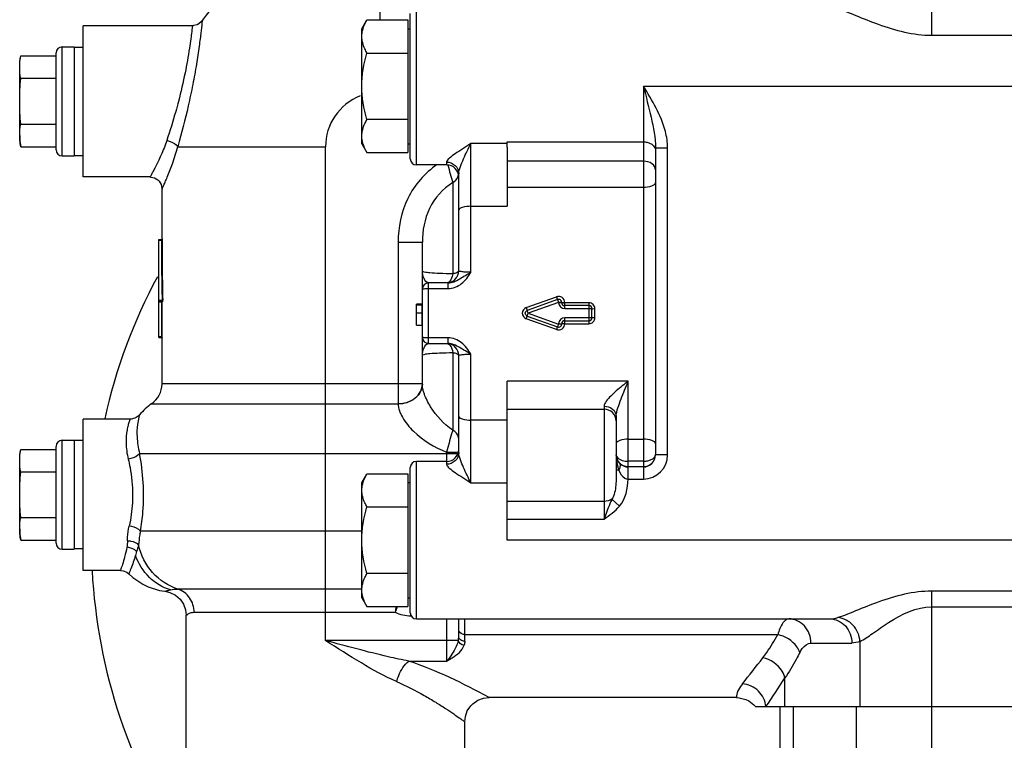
# Model space of a CAD drawing. Header units: millimetres. Extents: x 0 to 1189, y 0 to 841.
# Tile 204 of 217: x 1002.42 to 1008.92, y 564.88 to 569.64. Entities that reach past the tile are written whole.
import ezdxf

# ---------------------------------------------------------------- set-up
doc = ezdxf.new("R2010")
doc.units = ezdxf.units.MM
doc.header["$LTSCALE"] = 65.395
for name, color, linetype in [('32007_153200_10_ABL632', 7, 'CONTINUOUS'), ('8M32E_GENSET_VERROHRUNG_ABL518', 7, 'CONTINUOUS'), ('EN1092-1-01A-DN65_PN16-77_5_PBL2197', 7, 'CONTINUOUS'), ('links_3_VBL515', 7, 'CONTINUOUS'), ('N4011-C1-142X77_PBL633', 7, 'CONTINUOUS'), ('PUMPENAGGRR45_125_160_FL-Z-DB50_PBL596', 7, 'CONTINUOUS')]:
    doc.layers.add(name, color=color, linetype=linetype)

# ---------------------------------------------------------------- blocks, each defined once
blk = doc.blocks.new('PUMPENAGGRR45_125_160_FL-Z-DB50_PBL596', base_point=(1018.1997, 567.3134))
at = {"layer": 'PUMPENAGGRR45_125_160_FL-Z-DB50_PBL596', "color": 9, "linetype": 'Continuous'}
for p, q in [((1004.7997, 569.6422), (1004.7997, 570.2434)), ((1008.4437, 569.5403), (1008.4437, 569.9434)), ((1005.0397, 568.6834), (1005.0397, 569.7234)), ((1008.4437, 569.5403), (1010.4757, 569.5403)), ((1002.6997, 568.7434), (1002.6997, 569.4634)), ((1006.5397, 569.2034), (1012.3598, 569.2034)), ((1006.5397, 569.2034), (1006.5397, 566.6074)), ((1005.6397, 568.8242), (1005.3997, 568.8242)), ((1005.3997, 567.974), (1005.3997, 568.8242)), ((1005.6397, 568.8357), (1006.5397, 568.8357)), ((1003.4635, 568.8034), (1004.4397, 568.8034)), ((1004.4397, 565.5403), (1004.4397, 568.8034)), ((1006.6197, 568.7955), (1006.6997, 568.7955)), ((1006.6997, 566.7674), (1006.6997, 568.7955)), ((1005.2397, 568.7018), (1005.2397, 568.6834)), ((1006.5397, 568.7077), (1005.6397, 568.7077)), ((1005.2797, 568.5664), (1005.2797, 567.9634)), ((1005.6397, 568.5366), (1006.5397, 568.5366)), ((1005.3997, 568.4097), (1005.6397, 568.4097)), ((1003.3397, 568.187), (1003.3557, 568.187)), ((1004.9197, 568.1722), (1005.0797, 568.1722)), ((1004.9197, 568.1722), (1004.9197, 567.1044)), ((1005.1197, 567.5034), (1005.1197, 567.9034)), ((1005.1197, 567.8662), (1005.2482, 567.8662)), ((1005.2482, 567.9034), (1005.2482, 567.8662)), ((1003.3605, 567.7883), (1003.3397, 567.7883)), ((1003.3605, 567.7883), (1003.3606, 567.7874)), ((1005.7657, 567.7407), (1005.9662, 567.8117)), ((1005.9729, 567.7938), (1005.9797, 567.775)), ((1003.3397, 567.7794), (1003.3638, 567.7794)), ((1003.3566, 567.7834), (1003.3566, 567.5474)), ((1003.3606, 567.5474), (1003.3606, 567.7794)), ((1003.3638, 567.7794), (1003.364, 567.7798)), ((1005.0397, 567.7594), (1005.0797, 567.7594)), ((1005.0757, 567.7634), (1005.0757, 567.6234)), ((1005.7791, 567.7034), (1005.7724, 567.7222)), ((1005.9797, 567.775), (1005.7791, 567.7034)), ((1005.9797, 567.775), (1005.9997, 567.775)), ((1005.9797, 567.775), (1005.9797, 567.7734)), ((1005.9997, 567.7734), (1005.9797, 567.7734)), ((1006.0002, 567.7749), (1006.0069, 567.7745)), ((1006.0069, 567.7745), (1006.0197, 567.7744)), ((1006.0197, 567.7334), (1006.0197, 567.7744)), ((1006.1797, 567.7728), (1006.0197, 567.7728)), ((1006.0197, 567.7334), (1006.1997, 567.7334)), ((1006.1797, 567.7728), (1006.1797, 567.634)), ((1006.2197, 567.6736), (1006.2197, 567.7331)), ((1005.0797, 567.7034), (1005.0397, 567.7034)), ((1005.9662, 567.595), (1005.7657, 567.666)), ((1005.7724, 567.6845), (1005.7791, 567.7034)), ((1005.7791, 567.7034), (1005.9797, 567.6318)), ((1006.1997, 567.6734), (1006.0197, 567.6734)), ((1006.0197, 567.6324), (1006.0197, 567.6734)), ((1005.9797, 567.6318), (1005.9729, 567.6129)), ((1005.9797, 567.6334), (1005.9997, 567.6334)), ((1005.9797, 567.6334), (1005.9797, 567.6318)), ((1005.9997, 567.6318), (1005.9797, 567.6318)), ((1006.0074, 567.6322), (1006, 567.6319)), ((1006.0197, 567.634), (1006.1797, 567.634)), ((1003.3606, 567.5474), (1003.3397, 567.5474)), ((1003.3566, 567.5474), (1003.3563, 567.5434)), ((1003.3597, 567.5394), (1003.3603, 567.5394)), ((1003.3603, 567.5394), (1003.3604, 567.5404)), ((1003.3604, 567.5404), (1003.3606, 567.5474)), ((1005.2482, 567.5405), (1005.1197, 567.5405)), ((1005.2482, 567.5405), (1005.2482, 567.5034)), ((1005.2797, 567.4434), (1005.2797, 566.9311)), ((1005.3997, 566.5826), (1005.3997, 567.4328)), ((1005.0797, 567.2363), (1003.3597, 567.2363)), ((1006.4397, 567.2536), (1005.6397, 567.2536)), ((1006.4397, 566.6885), (1006.4397, 567.2536)), ((1003.2911, 567.105), (1004.9197, 567.105)), ((1005.6397, 567.0688), (1006.2797, 567.0688)), ((1006.2797, 567.0887), (1006.2797, 566.3425)), ((1005.6397, 566.9971), (1005.3997, 566.9971)), ((1002.6997, 566.1434), (1002.6997, 566.8634)), ((1006.4397, 566.8701), (1006.5397, 566.8701)), ((1003.2109, 566.7768), (1005.3148, 566.7768)), ((1005.2397, 566.7851), (1005.2397, 566.7049)), ((1006.6997, 566.7674), (1006.6197, 566.7674)), ((1005.0397, 565.6834), (1005.0397, 566.7234)), ((1006.4387, 566.6074), (1006.4392, 566.6874)), ((1006.5397, 566.725), (1006.4397, 566.725)), ((1006.4397, 566.6898), (1006.5397, 566.6898)), ((1006.4397, 566.6074), (1006.4397, 566.6874)), ((1006.3779, 566.6657), (1006.3597, 566.6657)), ((1005.3997, 566.5826), (1005.6397, 566.5826)), ((1006.4397, 566.6074), (1006.5397, 566.6074)), ((1006.2797, 566.4597), (1005.6397, 566.4597)), ((1006.3311, 566.4734), (1006.3826, 566.4286)), ((1005.6397, 566.3425), (1006.2797, 566.3425)), ((1004.6797, 566.2634), (1003.2171, 566.2634)), ((1012.3598, 566.2034), (1005.6397, 566.2034)), ((1003.1918, 566.128), (1003.1843, 566.1029)), ((1004.6797, 565.8801), (1003.4642, 565.8801)), ((1010.4757, 565.8665), (1008.4437, 565.8665)), ((1008.4437, 564.1034), (1008.4437, 565.8665)), ((1003.5719, 565.7267), (1004.9004, 565.7267)), ((1005.0033, 565.7034), (1005.0033, 565.7076)), ((1005.0033, 565.7034), (1005.0057, 565.7034)), ((1008.4437, 565.7628), (1010.4757, 565.7628)), ((1005.2397, 565.6834), (1005.2397, 565.4044)), ((1005.3597, 565.5353), (1005.3597, 565.6834)), ((1005.3597, 565.5794), (1007.4272, 565.5794)), ((1005.3168, 565.5403), (1004.4397, 565.5403)), ((1007.6462, 565.5234), (1007.9161, 565.5234)), ((1007.9702, 565.5339), (1007.9702, 565.1034)), ((1004.9906, 565.4044), (1005.2397, 565.4044)), ((1007.4746, 565.1034), (1007.4746, 565.2929)), ((1007.5307, 564.1034), (1007.5307, 565.1034)), ((1007.9452, 565.1034), (1007.9452, 564.1034))]:
    blk.add_line(p, q, dxfattribs=at)
at = {"layer": 'PUMPENAGGRR45_125_160_FL-Z-DB50_PBL596', "color": 7, "linetype": 'Continuous'}
for p, q in [((1004.9997, 568.7234), (1004.9997, 569.6834)), ((1004.6797, 569.5834), (1004.7136, 569.6422)), ((1004.7136, 569.6422), (1004.9837, 569.6422)), ((1004.9837, 569.6422), (1004.9837, 568.7646)), ((1003.5603, 569.6034), (1002.8397, 569.6034)), ((1002.8397, 568.6034), (1002.8397, 569.6034)), ((1004.6797, 568.8234), (1004.6797, 569.5834)), ((1004.9837, 569.5834), (1004.9997, 569.5834)), ((1002.6597, 568.7834), (1002.6597, 569.4234)), ((1002.6997, 569.4634), (1002.7797, 569.4634)), ((1002.7797, 569.4634), (1002.7797, 568.7434)), ((1002.7797, 569.4614), (1002.8397, 569.4614)), ((1004.7136, 569.4228), (1004.9837, 569.4228)), ((1002.4197, 569.3634), (1002.4268, 569.4036)), ((1002.4197, 568.8434), (1002.4197, 569.3634)), ((1002.4268, 569.4036), (1002.6597, 569.4036)), ((1002.6597, 569.2535), (1002.4268, 569.2535)), ((1004.9837, 568.984), (1004.7136, 568.984)), ((1002.4268, 568.9533), (1002.6597, 568.9533)), ((1002.4197, 568.8434), (1002.4268, 568.8032)), ((1005.6397, 568.824), (1005.6397, 568.8357)), ((1002.4268, 568.8032), (1002.6597, 568.8032)), ((1004.6797, 568.8234), (1004.7136, 568.7646)), ((1004.7136, 568.7646), (1004.9837, 568.7646)), ((1004.9837, 568.8234), (1004.9997, 568.8234)), ((1005.6397, 568.8014), (1005.6397, 568.824)), ((1005.6397, 568.8014), (1005.6397, 568.4097)), ((1006.6197, 568.7955), (1006.6197, 566.7674)), ((1002.6997, 568.7434), (1002.7797, 568.7434)), ((1002.7797, 568.7454), (1002.8397, 568.7454)), ((1005.2397, 568.6834), (1005.0397, 568.6834)), ((1003.2797, 568.6034), (1002.8397, 568.6034)), ((1005.3197, 567.9834), (1005.3197, 568.6247)), ((1003.3597, 568.1941), (1003.3597, 568.5234)), ((1003.3397, 568.1901), (1003.3557, 568.1901)), ((1003.3397, 567.5434), (1003.3397, 568.1901)), ((1003.3568, 568.1902), (1003.3557, 568.19)), ((1003.3557, 568.1901), (1003.3557, 568.1893)), ((1003.3557, 568.1893), (1003.3557, 568.187)), ((1003.3597, 568.1946), (1003.3597, 568.1895)), ((1003.3597, 568.1943), (1003.3597, 568.1945)), ((1003.3597, 568.1935), (1003.3597, 568.1943)), ((1003.3597, 568.1913), (1003.3597, 568.1935)), ((1003.3597, 568.188), (1003.3597, 568.1913)), ((1005.0797, 567.2354), (1005.0797, 568.1722)), ((1005.2482, 567.9034), (1005.1197, 567.9034)), ((1005.9729, 567.7938), (1005.7724, 567.7222)), ((1003.3397, 567.7834), (1003.3598, 567.7834)), ((1003.3598, 567.7817), (1003.3589, 567.7826)), ((1003.3606, 567.7794), (1003.3598, 567.7817)), ((1005.0757, 567.7634), (1005.0397, 567.7634)), ((1005.0397, 567.6234), (1005.0397, 567.7634)), ((1005.9997, 567.7734), (1005.9997, 567.775)), ((1006.1797, 567.7534), (1006.0197, 567.7534)), ((1006.1997, 567.7034), (1006.1997, 567.7334)), ((1005.7724, 567.6845), (1005.9729, 567.6129)), ((1006.1997, 567.6734), (1006.1997, 567.7034)), ((1005.0397, 567.6234), (1005.0757, 567.6234)), ((1005.9997, 567.6318), (1005.9997, 567.6334)), ((1006.0197, 567.6534), (1006.1797, 567.6534)), ((1003.3397, 567.5434), (1003.3563, 567.5434)), ((1003.3586, 567.5426), (1003.3591, 567.5422)), ((1003.3591, 567.5422), (1003.3595, 567.5417)), ((1003.3597, 567.2363), (1003.3597, 567.5394)), ((1005.1197, 567.5034), (1005.2482, 567.5034)), ((1005.3197, 566.7821), (1005.3197, 567.4234)), ((1005.6397, 566.2034), (1005.6397, 567.2536)), ((1003.1503, 567.0034), (1002.8397, 567.0034)), ((1002.8397, 566.0034), (1002.8397, 567.0034)), ((1006.3597, 567.022), (1006.3597, 566.6657)), ((1002.6597, 566.1834), (1002.6597, 566.8234)), ((1002.6997, 566.8634), (1002.7797, 566.8634)), ((1002.7797, 566.8634), (1002.7797, 566.1434)), ((1002.8397, 566.8614), (1002.7797, 566.8614)), ((1002.4197, 566.7634), (1002.4268, 566.8036)), ((1002.4197, 566.2434), (1002.4197, 566.7634)), ((1002.4268, 566.8036), (1002.6597, 566.8036)), ((1004.9997, 565.7234), (1004.9997, 566.6834)), ((1005.2397, 566.7234), (1005.0397, 566.7234)), ((1006.5397, 566.6874), (1006.4397, 566.6874)), ((1002.6597, 566.6535), (1002.4268, 566.6535)), ((1004.6797, 566.5834), (1004.7136, 566.6422)), ((1004.7136, 566.6422), (1004.9837, 566.6422)), ((1004.9837, 566.6422), (1004.9837, 565.7646)), ((1004.6797, 565.8234), (1004.6797, 566.5834)), ((1004.9837, 566.5834), (1004.9997, 566.5834)), ((1004.7136, 566.4228), (1004.9837, 566.4228)), ((1002.4268, 566.3533), (1002.6597, 566.3533)), ((1002.4197, 566.2434), (1002.4268, 566.2032)), ((1002.4268, 566.2032), (1002.6597, 566.2032)), ((1002.6997, 566.1434), (1002.7797, 566.1434)), ((1002.8397, 566.1454), (1002.7797, 566.1454)), ((1003.0848, 566.0034), (1002.8397, 566.0034)), ((1004.9837, 565.984), (1004.7136, 565.984)), ((1004.6797, 565.8234), (1004.7136, 565.7646)), ((1004.9837, 565.8234), (1004.9997, 565.8234)), ((1003.5197, 562.5765), (1003.5197, 565.707)), ((1004.7136, 565.7646), (1004.9837, 565.7646)), ((1005.0397, 565.6834), (1007.7704, 565.6834)), ((1005.3197, 565.566), (1005.3197, 565.6834)), ((1007.1547, 565.1634), (1005.5197, 565.1634)), ((1007.2797, 565.1034), (1011.6397, 565.1034)), ((1007.4397, 565.1034), (1007.4397, 564.1034)), ((1005.3597, 564.0234), (1005.3597, 565.0034))]:
    blk.add_line(p, q, dxfattribs=at)
for points in [[(1003.6255, 569.6371), (1003.6216, 569.6319), (1003.6027, 569.6155), (1003.5916, 569.6097), (1003.5673, 569.6037), (1003.5603, 569.6034)], [(1003.2797, 568.6034), (1003.2869, 568.603), (1003.3108, 568.5971), (1003.3319, 568.584), (1003.3406, 568.5752), (1003.3536, 568.554), (1003.3594, 568.5301), (1003.3597, 568.5234)], [(1003.3597, 568.194), (1003.3589, 568.1916), (1003.3568, 568.1902)], [(1003.2119, 567.0323), (1003.2081, 567.0281), (1003.1897, 567.0137), (1003.1791, 567.0087), (1003.1562, 567.0036), (1003.1503, 567.0034)], [(1006.3779, 566.7165), (1006.3676, 566.7327), (1006.3635, 566.7431), (1006.3597, 566.7673)], [(1003.0848, 566.0034), (1003.1038, 566.0011), (1003.1267, 565.9916), (1003.1413, 565.98)], [(1003.1413, 565.98), (1003.1671, 565.9565), (1003.2324, 565.912), (1003.2681, 565.8948), (1003.3437, 565.8714), (1003.3779, 565.866)], [(1003.3779, 565.866), (1003.4123, 565.8581), (1003.4486, 565.84), (1003.4792, 565.8134), (1003.502, 565.7801), (1003.5158, 565.7421), (1003.5197, 565.707)], [(1005.3597, 565.0034), (1005.3633, 565.0374), (1005.3765, 565.0749), (1005.3986, 565.108), (1005.4125, 565.1222), (1005.4453, 565.145), (1005.4826, 565.159), (1005.5197, 565.1634)], [(1007.1548, 565.1634), (1007.172, 565.1624), (1007.2162, 565.1511), (1007.2361, 565.1412), (1007.2699, 565.1145), (1007.2797, 565.1034)]]:
    blk.add_lwpolyline(points, dxfattribs=at)
at = {"layer": 'PUMPENAGGRR45_125_160_FL-Z-DB50_PBL596', "color": 9, "linetype": 'Continuous'}
blk.add_lwpolyline([(1003.3606, 567.7874), (1003.3604, 567.785), (1003.3603, 567.7841), (1003.3598, 567.7834)], dxfattribs=at)
at = {"layer": 'PUMPENAGGRR45_125_160_FL-Z-DB50_PBL596', "color": 7, "linetype": 'Continuous'}
for centre, radius, start, end in [((1004.7997, 568.8034), 1.44, 90, 144.62347), ((1002.6997, 569.4234), 0.04, 90, 180), ((1002.8031, 568.8786), 0.3834, 180.05316, 185.24201), ((1002.6997, 568.7834), 0.04, 180, 270), ((1005.0397, 568.7234), 0.04, 180, 270), ((1005.2397, 568.6034), 0.08, 0, 90), ((1005.2397, 567.9834), 0.08, 275.97311, 360), ((1005.1197, 567.8634), 0.04, 90, 180), ((1005.9797, 567.775), 0.02, 0, 109.65382), ((1005.0757, 567.7594), 0.004, 0, 90), ((1006.0197, 567.7734), 0.02, 180, 270), ((1006.1797, 567.7334), 0.02, 0, 90), ((1006.1797, 567.6734), 0.02, 270, 360), ((1005.0757, 567.6274), 0.004, 270, 360), ((1005.9797, 567.6318), 0.02, 250.34618, 360), ((1006.0197, 567.6334), 0.02, 90, 180), ((1003.3557, 567.5394), 0.004, 0, 83.09886), ((1005.1197, 567.5434), 0.04, 180, 270), ((1005.2397, 567.4234), 0.08, 0, 83.94814), ((1003.1997, 567.2363), 0.16, 304.8499, 360), ((1003.5197, 566.7768), 0.4, 124.8499, 140.30038), ((1002.6997, 566.8234), 0.04, 90, 180), ((1005.2397, 566.8034), 0.08, 270, 360), ((1006.4397, 566.7674), 0.08, 180, 270), ((1006.5397, 566.7674), 0.08, 270, 360), ((1005.0397, 566.6834), 0.04, 90, 180), ((1002.8031, 566.2786), 0.3834, 180.05316, 185.24201), ((1002.6997, 566.1834), 0.04, 180, 270), ((1005.0397, 565.7234), 0.04, 180, 270)]:
    blk.add_arc(centre, radius, start, end, dxfattribs=at)
at = {"layer": 'PUMPENAGGRR45_125_160_FL-Z-DB50_PBL596', "color": 9, "linetype": 'Continuous'}
for centre, radius, start, end in [((1004.7997, 568.8034), 0.36, 111.27204, 180), ((1006.5747, 568.7777), 0.0452, 22.13963, 24.68603), ((1007.1252, 569.1241), 1.928, 193.26145, 196.8163), ((1005.2454, 568.633), 0.0743, 337.98601, 347.73699), ((1005.2456, 568.6329), 0.074, 347.77526, 350.96727), ((1022.3902, 568.2192), 19.0345, 180.09669, 181.29702), ((1022.4647, 568.2201), 19.105, 180.09633, 181.29223), ((1006.0197, 567.7734), 0.04, 180, 270), ((1006.0197, 567.6334), 0.04, 90, 180), ((1006.019, 567.1184), 0.5139, 89.92292, 91.28966), ((1004.9722, 567.2363), 0.1075, 359.50829, 359.99996), ((1007.7578, 565.5159), 2.1811, 127.18232, 128.5218), ((1005.2601, 566.8716), 0.0595, 2.56716, 9.94066), ((1005.2612, 566.8716), 0.0585, 0.00282, 2.55621), ((1006.437, 566.7686), 0.0774, 180.00017, 180.94587), ((1006.3834, 566.7686), 0.0237, 180.00135, 182.92919), ((1006.6709, 566.7671), 0.3113, 179.9465, 188.02353), ((1006.4374, 566.7686), 0.0777, 180.94869, 187.08368), ((1006.4376, 566.7687), 0.078, 187.10408, 199.11923), ((1006.4384, 566.769), 0.0788, 199.19525, 216.39504), ((1006.5397, 566.7674), 0.16, 270, 360), ((1006.4385, 566.7692), 0.079, 216.43184, 220.84775), ((1006.4397, 566.7674), 0.16, 269.65459, 270), ((1013.376, 564.7654), 8.53, 173.27281, 173.52935), ((1006.317, 565.2387), 1.4983, 159.45274, 160.99215), ((1001.2778, 570.027), 7.6013, 321.10585, 322.75549), ((1000.7326, 569.6287), 8.0159, 325.62902, 327.25467)]:
    blk.add_arc(centre, radius, start, end, dxfattribs=at)
for points, knots in [([(1007.8245, 569.7153), (1007.8645, 569.7033), (1007.9527, 569.6664), (1008.1514, 569.5859), (1008.3237, 569.5403), (1008.4437, 569.5403)], [0, 0, 0, 0, 0.194353, 0.442527, 1, 1, 1, 1]), ([(1003.6255, 569.6371), (1003.6271, 569.6364), (1003.6222, 569.6272), (1003.6246, 569.6148), (1003.6197, 569.5891), (1003.6168, 569.5562), (1003.6112, 569.5143), (1003.602, 569.4445), (1003.5868, 569.3437), (1003.5629, 569.2123), (1003.5242, 569.0296), (1003.4886, 568.8928), (1003.4635, 568.8034)], [0, 0, 0, 0, 0.005975, 0.02367, 0.052675, 0.092478, 0.142348, 0.201171, 0.340954, 0.501757, 0.672297, 1, 1, 1, 1]), ([(1003.5603, 569.6034), (1003.5607, 569.6001), (1003.5575, 569.5871), (1003.5557, 569.5585), (1003.5488, 569.5121), (1003.5363, 569.421), (1003.5116, 569.2823), (1003.4848, 569.1658), (1003.4685, 569.1034)], [0, 0, 0, 0, 0.019534, 0.077005, 0.170129, 0.295163, 0.619766, 1, 1, 1, 1]), ([(1006.5397, 569.2034), (1006.5569, 569.135), (1006.5912, 569.0011), (1006.6197, 568.8637), (1006.6197, 568.7955)], [0, 0, 0, 0, 0.508138, 1, 1, 1, 1]), ([(1006.6997, 568.7955), (1006.6997, 568.8323), (1006.6761, 568.9799), (1006.5974, 569.1091), (1006.5397, 569.2034)], [0, 0, 0, 0, 0.25016, 1, 1, 1, 1]), ([(1003.4685, 569.1034), (1003.4625, 569.0807), (1003.4389, 568.9938), (1003.4123, 568.9078), (1003.3912, 568.8448)], [0, 0, 0, 0, 0.260956, 1, 1, 1, 1]), ([(1003.3912, 568.8448), (1003.3801, 568.8113), (1003.3617, 568.7642), (1003.335, 568.7066), (1003.3171, 568.6718), (1003.3033, 568.6439), (1003.2895, 568.623), (1003.2867, 568.6107), (1003.2786, 568.6047), (1003.2797, 568.6034)], [0, 0, 0, 0, 0.39747, 0.568025, 0.715392, 0.835724, 0.925378, 0.981025, 1, 1, 1, 1]), ([(1003.3912, 568.8448), (1003.3988, 568.8432), (1003.4255, 568.8354), (1003.4526, 568.8205), (1003.4635, 568.8034)], [0, 0, 0, 0, 0.276492, 1, 1, 1, 1]), ([(1005.3997, 568.8242), (1005.3818, 568.8123), (1005.3474, 568.7899), (1005.2976, 568.7584), (1005.2626, 568.7325), (1005.2394, 568.7118), (1005.2397, 568.7018)], [0, 0, 0, 0, 0.316845, 0.609578, 0.853249, 1, 1, 1, 1]), ([(1005.3197, 568.6247), (1005.3197, 568.6408), (1005.3315, 568.6746), (1005.3584, 568.7407), (1005.3829, 568.7911), (1005.3997, 568.8242)], [0, 0, 0, 0, 0.224514, 0.484403, 1, 1, 1, 1]), ([(1006.5397, 568.8357), (1006.548, 568.8357), (1006.5767, 568.8328), (1006.607, 568.8156), (1006.6157, 568.7966)], [0, 0, 0, 0, 0.283381, 1, 1, 1, 1]), ([(1003.3597, 568.5234), (1003.3611, 568.5246), (1003.3627, 568.5327), (1003.3711, 568.5466), (1003.3811, 568.5716), (1003.4024, 568.6198), (1003.432, 568.6976), (1003.4534, 568.7654), (1003.4635, 568.8034)], [0, 0, 0, 0, 0.019275, 0.075623, 0.166151, 0.287176, 0.605379, 1, 1, 1, 1]), ([(1005.2397, 568.7018), (1005.26, 568.7018), (1005.3019, 568.6861), (1005.3197, 568.6445), (1005.3197, 568.6247)], [0, 0, 0, 0, 0.50639, 1, 1, 1, 1]), ([(1006.6197, 568.6512), (1006.6197, 568.6666), (1006.5959, 568.7003), (1006.5593, 568.7077), (1006.5397, 568.7077)], [0, 0, 0, 0, 0.440213, 1, 1, 1, 1]), ([(1005.1774, 568.6851), (1005.0956, 568.6302), (1004.9595, 568.4723), (1004.9197, 568.2711), (1004.9197, 568.1722)], [0, 0, 0, 0, 0.499246, 1, 1, 1, 1]), ([(1005.2797, 568.5664), (1005.2146, 568.5266), (1005.1069, 568.4044), (1005.0797, 568.2484), (1005.0797, 568.1722)], [0, 0, 0, 0, 0.500168, 1, 1, 1, 1]), ([(1006.5397, 568.5366), (1006.5587, 568.5366), (1006.5849, 568.5381), (1006.6197, 568.5552), (1006.6197, 568.5656)], [0, 0, 0, 0, 0.647564, 1, 1, 1, 1]), ([(1005.3997, 568.4097), (1005.3807, 568.4097), (1005.3564, 568.4081), (1005.3197, 568.3948), (1005.3197, 568.3851)], [0, 0, 0, 0, 0.661591, 1, 1, 1, 1]), ([(1003.3557, 568.187), (1003.3563, 568.187), (1003.3573, 568.1871), (1003.3584, 568.1873), (1003.3589, 568.1874)], [0, 0, 0, 0, 0.539132, 1, 1, 1, 1]), ([(1003.3589, 568.1874), (1003.3591, 568.1875), (1003.3594, 568.1876), (1003.3597, 568.1878), (1003.3597, 568.188)], [0, 0, 0, 0, 0.65255, 1, 1, 1, 1]), ([(1005.1197, 567.9034), (1005.1058, 567.9034), (1005.0852, 567.9378), (1005.0797, 567.9661), (1005.0797, 567.9834)], [0, 0, 0, 0, 0.445096, 1, 1, 1, 1]), ([(1005.2797, 567.9634), (1005.2506, 567.9639), (1005.2013, 567.9649), (1005.1354, 567.969), (1005.1021, 567.9718), (1005.0797, 567.9787), (1005.0797, 567.9834)], [0, 0, 0, 0, 0.429043, 0.743872, 0.930246, 1, 1, 1, 1]), ([(1005.3197, 567.9834), (1005.3197, 567.9781), (1005.3036, 567.9675), (1005.2897, 567.965), (1005.2797, 567.9634)], [0, 0, 0, 0, 0.34051, 1, 1, 1, 1]), ([(1005.3997, 567.974), (1005.3893, 567.974), (1005.3707, 567.9743), (1005.3446, 567.9761), (1005.3306, 567.9784), (1005.3197, 567.981), (1005.3197, 567.9834)], [0, 0, 0, 0, 0.380842, 0.70105, 0.914188, 1, 1, 1, 1]), ([(1005.2482, 567.8662), (1005.2802, 567.8661), (1005.3456, 567.8921), (1005.3834, 567.9461), (1005.3997, 567.974)], [0, 0, 0, 0, 0.497637, 1, 1, 1, 1]), ([(1005.2482, 567.9034), (1005.276, 567.9033), (1005.3291, 567.93), (1005.375, 567.9602), (1005.3997, 567.974)], [0, 0, 0, 0, 0.495326, 1, 1, 1, 1]), ([(1005.2797, 567.9634), (1005.2789, 567.9573), (1005.2748, 567.9369), (1005.2649, 567.9149), (1005.2521, 567.9071)], [0, 0, 0, 0, 0.288355, 1, 1, 1, 1]), ([(1005.0797, 567.8634), (1005.0797, 567.8644), (1005.0856, 567.8644), (1005.0963, 567.8666), (1005.1102, 567.8662), (1005.1197, 567.8662)], [0, 0, 0, 0, 0.080008, 0.295635, 1, 1, 1, 1]), ([(1005.2476, 567.9049), (1005.2463, 567.9044), (1005.2437, 567.9036), (1005.241, 567.9034), (1005.2397, 567.9034)], [0, 0, 0, 0, 0.513051, 1, 1, 1, 1]), ([(1005.2521, 567.9071), (1005.2514, 567.9066), (1005.2499, 567.9058), (1005.2484, 567.9052), (1005.2476, 567.9049)], [0, 0, 0, 0, 0.510743, 1, 1, 1, 1]), ([(1003.3605, 567.7883), (1003.3614, 567.7883), (1003.3627, 567.7885), (1003.3643, 567.7888), (1003.3645, 567.7892)], [0, 0, 0, 0, 0.654309, 1, 1, 1, 1]), ([(1003.364, 567.7798), (1003.3643, 567.7811), (1003.3644, 567.7843), (1003.3646, 567.7874), (1003.3645, 567.7892)], [0, 0, 0, 0, 0.420637, 1, 1, 1, 1]), ([(1006.0197, 567.7744), (1006.0196, 567.7866), (1006.0065, 567.8125), (1005.9778, 567.8158), (1005.9662, 567.8117)], [0, 0, 0, 0, 0.499585, 1, 1, 1, 1]), ([(1005.9729, 567.7938), (1005.9712, 567.7932), (1005.9711, 567.8043), (1005.9677, 567.8075), (1005.9662, 567.8117)], [0, 0, 0, 0, 0.290411, 1, 1, 1, 1]), ([(1005.7657, 567.7407), (1005.7672, 567.7363), (1005.7708, 567.7331), (1005.7706, 567.7216), (1005.7724, 567.7222)], [0, 0, 0, 0, 0.70801, 1, 1, 1, 1]), ([(1006.0002, 567.7732), (1006.001, 567.7731), (1006.0075, 567.7728), (1006.014, 567.7728), (1006.0197, 567.7728)], [0, 0, 0, 0, 0.129772, 1, 1, 1, 1]), ([(1006.2197, 567.7331), (1006.2197, 567.7433), (1006.211, 567.7644), (1006.1899, 567.7727), (1006.1797, 567.7728)], [0, 0, 0, 0, 0.498684, 1, 1, 1, 1]), ([(1006.1997, 567.7334), (1006.1997, 567.7314), (1006.2106, 567.7353), (1006.2149, 567.7331), (1006.2197, 567.7331)], [0, 0, 0, 0, 0.292991, 1, 1, 1, 1]), ([(1006.1797, 567.634), (1006.1898, 567.634), (1006.211, 567.6423), (1006.2196, 567.6635), (1006.2197, 567.6736)], [0, 0, 0, 0, 0.499153, 1, 1, 1, 1]), ([(1006.2197, 567.6736), (1006.2149, 567.6736), (1006.2106, 567.6714), (1006.1997, 567.6753), (1006.1997, 567.6734)], [0, 0, 0, 0, 0.707009, 1, 1, 1, 1]), ([(1005.9662, 567.595), (1005.9778, 567.591), (1006.0065, 567.5942), (1006.0196, 567.6202), (1006.0197, 567.6324)], [0, 0, 0, 0, 0.500439, 1, 1, 1, 1]), ([(1005.9662, 567.595), (1005.9677, 567.5993), (1005.9711, 567.6025), (1005.9712, 567.6135), (1005.9729, 567.6129)], [0, 0, 0, 0, 0.709589, 1, 1, 1, 1]), ([(1006.0197, 567.634), (1006.015, 567.634), (1006.0106, 567.6319), (1005.9997, 567.6354), (1005.9997, 567.6334)], [0, 0, 0, 0, 0.702162, 1, 1, 1, 1]), ([(1005.1197, 567.5405), (1005.1102, 567.5405), (1005.0964, 567.5401), (1005.0857, 567.5424), (1005.0797, 567.5423), (1005.0797, 567.5434)], [0, 0, 0, 0, 0.701866, 0.918759, 1, 1, 1, 1]), ([(1005.3997, 567.4328), (1005.3834, 567.4607), (1005.3456, 567.5147), (1005.2802, 567.5406), (1005.2482, 567.5405)], [0, 0, 0, 0, 0.502363, 1, 1, 1, 1]), ([(1005.0797, 567.4234), (1005.0797, 567.4406), (1005.0852, 567.4689), (1005.1058, 567.5034), (1005.1197, 567.5034)], [0, 0, 0, 0, 0.554912, 1, 1, 1, 1]), ([(1005.2397, 567.5034), (1005.241, 567.5034), (1005.2437, 567.5031), (1005.2463, 567.5024), (1005.2476, 567.5019)], [0, 0, 0, 0, 0.486957, 1, 1, 1, 1]), ([(1005.2476, 567.5019), (1005.2484, 567.5016), (1005.2499, 567.5009), (1005.2514, 567.5001), (1005.2521, 567.4997)], [0, 0, 0, 0, 0.48925, 1, 1, 1, 1]), ([(1005.3997, 567.4328), (1005.375, 567.4466), (1005.3291, 567.4768), (1005.276, 567.5034), (1005.2482, 567.5034)], [0, 0, 0, 0, 0.504679, 1, 1, 1, 1]), ([(1005.2521, 567.4997), (1005.2558, 567.4974), (1005.2714, 567.4824), (1005.2774, 567.4602), (1005.2797, 567.4434)], [0, 0, 0, 0, 0.201951, 1, 1, 1, 1]), ([(1005.0797, 567.4234), (1005.0797, 567.4281), (1005.1021, 567.4349), (1005.1353, 567.4378), (1005.2013, 567.4418), (1005.2506, 567.4429), (1005.2797, 567.4434)], [0, 0, 0, 0, 0.069702, 0.256095, 0.570931, 1, 1, 1, 1]), ([(1005.2797, 567.4434), (1005.2897, 567.4417), (1005.3036, 567.4393), (1005.3197, 567.4286), (1005.3197, 567.4234)], [0, 0, 0, 0, 0.659491, 1, 1, 1, 1]), ([(1005.3197, 567.4234), (1005.3197, 567.4257), (1005.3306, 567.4283), (1005.3446, 567.4307), (1005.3707, 567.4324), (1005.3893, 567.4328), (1005.3997, 567.4328)], [0, 0, 0, 0, 0.085812, 0.298951, 0.619161, 1, 1, 1, 1]), ([(1004.9197, 567.105), (1004.9593, 567.105), (1005.0373, 567.1266), (1005.0794, 567.2009), (1005.0797, 567.2354)], [0, 0, 0, 0, 0.534499, 1, 1, 1, 1]), ([(1005.0797, 567.2354), (1005.0797, 567.2008), (1005.0377, 567.126), (1004.9595, 567.1044), (1004.9197, 567.1044)], [0, 0, 0, 0, 0.464986, 1, 1, 1, 1]), ([(1005.2797, 566.9311), (1005.2213, 566.971), (1005.1494, 567.0487), (1005.093, 567.1597), (1005.0797, 567.2129), (1005.0797, 567.2354)], [0, 0, 0, 0, 0.568656, 0.819406, 1, 1, 1, 1]), ([(1006.3994, 567.2223), (1006.3732, 567.2014), (1006.3351, 567.1696), (1006.2954, 567.1255), (1006.2794, 567.1005), (1006.2797, 567.0887)], [0, 0, 0, 0, 0.552745, 0.805665, 1, 1, 1, 1]), ([(1006.3597, 567.022), (1006.3597, 567.0408), (1006.3716, 567.0797), (1006.3986, 567.1566), (1006.4233, 567.2148), (1006.4397, 567.2536)], [0, 0, 0, 0, 0.230253, 0.486081, 1, 1, 1, 1]), ([(1004.9197, 567.1044), (1004.9197, 567.0736), (1004.9473, 567.0046), (1005.0485, 566.8848), (1005.1595, 566.8162), (1005.2397, 566.7851)], [0, 0, 0, 0, 0.196507, 0.450533, 1, 1, 1, 1]), ([(1006.2797, 567.0887), (1006.2996, 567.0887), (1006.3391, 567.0774), (1006.3597, 567.0395), (1006.3597, 567.022)], [0, 0, 0, 0, 0.531706, 1, 1, 1, 1]), ([(1006.3597, 566.992), (1006.3597, 567.0117), (1006.3418, 567.0532), (1006.3, 567.0688), (1006.2797, 567.0688)], [0, 0, 0, 0, 0.492692, 1, 1, 1, 1]), ([(1003.1503, 567.0034), (1003.1486, 567.0033), (1003.1481, 566.9939), (1003.1408, 566.9837), (1003.1349, 566.9599), (1003.124, 566.9154), (1003.1191, 566.8391), (1003.1278, 566.7746), (1003.1365, 566.7391)], [0, 0, 0, 0, 0.018836, 0.073342, 0.16046, 0.277429, 0.592051, 1, 1, 1, 1]), ([(1003.2119, 567.0323), (1003.2083, 567.0279), (1003.2066, 567.0041), (1003.1937, 566.9578), (1003.1937, 566.8758), (1003.2024, 566.8125), (1003.2109, 566.7768)], [0, 0, 0, 0, 0.065938, 0.25772, 0.572703, 1, 1, 1, 1]), ([(1005.3197, 567.0217), (1005.3197, 567.0119), (1005.3564, 566.9986), (1005.3807, 566.9971), (1005.3997, 566.9971)], [0, 0, 0, 0, 0.338409, 1, 1, 1, 1]), ([(1005.2797, 566.9311), (1005.2773, 566.9225), (1005.2634, 566.8739), (1005.2496, 566.8254), (1005.2397, 566.7851)], [0, 0, 0, 0, 0.177447, 1, 1, 1, 1]), ([(1006.4397, 566.8701), (1006.4206, 566.8701), (1006.3944, 566.8686), (1006.3597, 566.8515), (1006.3597, 566.8411)], [0, 0, 0, 0, 0.647564, 1, 1, 1, 1]), ([(1006.6197, 566.8411), (1006.6197, 566.8515), (1006.5849, 566.8686), (1006.5587, 566.8701), (1006.5397, 566.8701)], [0, 0, 0, 0, 0.352395, 1, 1, 1, 1]), ([(1003.2109, 566.7768), (1003.208, 566.7722), (1003.1877, 566.7519), (1003.159, 566.7427), (1003.1365, 566.7391)], [0, 0, 0, 0, 0.190787, 1, 1, 1, 1]), ([(1003.2171, 566.2634), (1003.2244, 566.3052), (1003.2468, 566.4755), (1003.236, 566.65), (1003.2109, 566.7768)], [0, 0, 0, 0, 0.24714, 1, 1, 1, 1]), ([(1005.2397, 566.7851), (1005.2481, 566.7851), (1005.2741, 566.7854), (1005.3003, 566.7847), (1005.3179, 566.7864)], [0, 0, 0, 0, 0.322468, 1, 1, 1, 1]), ([(1005.3197, 566.7821), (1005.3197, 566.7623), (1005.3019, 566.7207), (1005.26, 566.7049), (1005.2397, 566.7049)], [0, 0, 0, 0, 0.49361, 1, 1, 1, 1]), ([(1005.3997, 566.5826), (1005.3829, 566.6156), (1005.3584, 566.666), (1005.3315, 566.7321), (1005.3197, 566.7659), (1005.3197, 566.7821)], [0, 0, 0, 0, 0.515597, 0.775487, 1, 1, 1, 1]), ([(1006.3597, 566.7674), (1006.36, 566.7615), (1006.3752, 566.731), (1006.4137, 566.725), (1006.4397, 566.725)], [0, 0, 0, 0, 0.184795, 1, 1, 1, 1]), ([(1006.5397, 566.725), (1006.5498, 566.725), (1006.5791, 566.7273), (1006.6186, 566.7464), (1006.6196, 566.7675)], [0, 0, 0, 0, 0.323344, 1, 1, 1, 1]), ([(1006.5397, 566.6898), (1006.5598, 566.6898), (1006.6017, 566.706), (1006.6193, 566.7474), (1006.6197, 566.7674)], [0, 0, 0, 0, 0.502674, 1, 1, 1, 1]), ([(1003.1365, 566.7391), (1003.1409, 566.7208), (1003.1575, 566.6433), (1003.1655, 566.5638), (1003.1655, 566.5034)], [0, 0, 0, 0, 0.237393, 1, 1, 1, 1]), ([(1005.2397, 566.7049), (1005.2394, 566.695), (1005.2626, 566.6742), (1005.2976, 566.6484), (1005.3474, 566.6168), (1005.3818, 566.5945), (1005.3997, 566.5826)], [0, 0, 0, 0, 0.146751, 0.390422, 0.683157, 1, 1, 1, 1]), ([(1006.3779, 566.7165), (1006.3803, 566.7136), (1006.3888, 566.6978), (1006.3839, 566.6781), (1006.3779, 566.6657)], [0, 0, 0, 0, 0.215507, 1, 1, 1, 1]), ([(1006.3597, 566.6657), (1006.3597, 566.6327), (1006.3598, 566.5684), (1006.3489, 566.5004), (1006.3311, 566.4734)], [0, 0, 0, 0, 0.505679, 1, 1, 1, 1]), ([(1006.3779, 566.6657), (1006.386, 566.6456), (1006.4011, 566.6161), (1006.431, 566.6072), (1006.4387, 566.6074)], [0, 0, 0, 0, 0.737139, 1, 1, 1, 1]), ([(1003.1655, 566.5034), (1003.1655, 566.4855), (1003.1636, 566.4161), (1003.154, 566.3469), (1003.1431, 566.2965)], [0, 0, 0, 0, 0.257274, 1, 1, 1, 1]), ([(1006.3311, 566.4734), (1006.3266, 566.4632), (1006.3074, 566.4204), (1006.2915, 566.3762), (1006.2797, 566.3425)], [0, 0, 0, 0, 0.23841, 1, 1, 1, 1]), ([(1003.1318, 566.1997), (1003.1319, 566.2074), (1003.1332, 566.2399), (1003.1378, 566.2722), (1003.1431, 566.2965)], [0, 0, 0, 0, 0.23681, 1, 1, 1, 1]), ([(1003.2171, 566.2634), (1003.214, 566.2674), (1003.1928, 566.2853), (1003.1651, 566.2931), (1003.1431, 566.2965)], [0, 0, 0, 0, 0.185708, 1, 1, 1, 1]), ([(1003.2171, 566.2634), (1003.2154, 566.2553), (1003.2096, 566.2244), (1003.2062, 566.193), (1003.2051, 566.1699)], [0, 0, 0, 0, 0.263641, 1, 1, 1, 1]), ([(1003.1318, 566.1997), (1003.1393, 566.1997), (1003.1657, 566.1972), (1003.1939, 566.1856), (1003.2051, 566.1699)], [0, 0, 0, 0, 0.279581, 1, 1, 1, 1]), ([(1003.4642, 565.8801), (1003.4009, 565.9001), (1003.2827, 565.9779), (1003.2202, 566.1038), (1003.2051, 566.1699)], [0, 0, 0, 0, 0.494525, 1, 1, 1, 1]), ([(1003.1275, 566.1561), (1003.1231, 566.1344), (1003.1152, 566.0966), (1003.1015, 566.0532), (1003.094, 566.0279), (1003.0881, 566.0144), (1003.0882, 566.0087), (1003.0839, 566.0034), (1003.0848, 566.0034)], [0, 0, 0, 0, 0.416827, 0.733095, 0.848049, 0.931752, 0.982782, 1, 1, 1, 1]), ([(1003.1918, 566.128), (1003.1881, 566.132), (1003.1697, 566.1472), (1003.1457, 566.1546), (1003.1275, 566.1561)], [0, 0, 0, 0, 0.228995, 1, 1, 1, 1]), ([(1003.1843, 566.1029), (1003.1746, 566.0728), (1003.1626, 566.0311), (1003.1437, 565.9915), (1003.1413, 565.9801)], [0, 0, 0, 0, 0.730154, 1, 1, 1, 1]), ([(1003.4151, 565.8747), (1003.3632, 565.8895), (1003.2639, 565.9508), (1003.2043, 566.0492), (1003.1843, 566.1029)], [0, 0, 0, 0, 0.484652, 1, 1, 1, 1]), ([(1003.3779, 565.866), (1003.3777, 565.8669), (1003.3841, 565.8662), (1003.3891, 565.8695), (1003.4017, 565.8716), (1003.4102, 565.8736), (1003.4151, 565.8747)], [0, 0, 0, 0, 0.077081, 0.290111, 0.607825, 1, 1, 1, 1]), ([(1003.5719, 565.7267), (1003.5719, 565.7601), (1003.5519, 565.8276), (1003.495, 565.8703), (1003.4642, 565.8801)], [0, 0, 0, 0, 0.508259, 1, 1, 1, 1]), ([(1008.4437, 565.8665), (1008.3237, 565.8666), (1008.1514, 565.8204), (1007.9524, 565.7407), (1007.8644, 565.7034), (1007.8245, 565.6914)], [0, 0, 0, 0, 0.557601, 0.806079, 1, 1, 1, 1]), ([(1003.5197, 565.707), (1003.5248, 565.7083), (1003.5383, 565.7231), (1003.5584, 565.7267), (1003.5719, 565.7267)], [0, 0, 0, 0, 0.280073, 1, 1, 1, 1]), ([(1007.9702, 565.5339), (1007.9989, 565.5486), (1008.0612, 565.5926), (1008.2041, 565.6927), (1008.3428, 565.7629), (1008.4437, 565.7628)], [0, 0, 0, 0, 0.183123, 0.42882, 1, 1, 1, 1]), ([(1007.5005, 565.6834), (1007.4847, 565.6834), (1007.4478, 565.647), (1007.4353, 565.6064), (1007.4272, 565.5794)], [0, 0, 0, 0, 0.359087, 1, 1, 1, 1]), ([(1007.6462, 565.5234), (1007.6462, 565.5637), (1007.6184, 565.6456), (1007.5382, 565.6834), (1007.5005, 565.6834)], [0, 0, 0, 0, 0.516525, 1, 1, 1, 1]), ([(1007.7704, 565.6834), (1007.8082, 565.6834), (1007.8884, 565.6456), (1007.9161, 565.5637), (1007.9161, 565.5234)], [0, 0, 0, 0, 0.483475, 1, 1, 1, 1]), ([(1007.9702, 565.5339), (1007.9675, 565.5728), (1007.9361, 565.6493), (1007.8615, 565.6885), (1007.8245, 565.6914)], [0, 0, 0, 0, 0.512576, 1, 1, 1, 1]), ([(1005.3597, 565.5794), (1005.3545, 565.5794), (1005.3375, 565.5811), (1005.3197, 565.5967), (1005.3197, 565.609)], [0, 0, 0, 0, 0.295186, 1, 1, 1, 1]), ([(1007.3289, 565.4266), (1007.3377, 565.4382), (1007.3733, 565.4872), (1007.405, 565.539), (1007.4272, 565.5794)], [0, 0, 0, 0, 0.240074, 1, 1, 1, 1]), ([(1007.5729, 565.461), (1007.5683, 565.4745), (1007.5371, 565.5314), (1007.4757, 565.5684), (1007.4272, 565.5794)], [0, 0, 0, 0, 0.223962, 1, 1, 1, 1]), ([(1004.909, 565.2685), (1004.8284, 565.3032), (1004.6706, 565.393), (1004.518, 565.4899), (1004.4397, 565.5403)], [0, 0, 0, 0, 0.485006, 1, 1, 1, 1]), ([(1004.9906, 565.4044), (1004.9449, 565.4128), (1004.7598, 565.4523), (1004.5774, 565.5028), (1004.4397, 565.5403)], [0, 0, 0, 0, 0.245688, 1, 1, 1, 1]), ([(1005.3168, 565.5403), (1005.3138, 565.5268), (1005.2952, 565.4775), (1005.2653, 565.4333), (1005.2397, 565.4044)], [0, 0, 0, 0, 0.262585, 1, 1, 1, 1]), ([(1005.2397, 565.4044), (1005.2521, 565.4113), (1005.2963, 565.4374), (1005.3437, 565.4726), (1005.3554, 565.5089)], [0, 0, 0, 0, 0.271491, 1, 1, 1, 1]), ([(1005.3597, 565.5353), (1005.3498, 565.5353), (1005.3308, 565.54), (1005.3197, 565.5578), (1005.3197, 565.566)], [0, 0, 0, 0, 0.5461, 1, 1, 1, 1]), ([(1007.5729, 565.461), (1007.5776, 565.4704), (1007.5935, 565.4984), (1007.6238, 565.5233), (1007.6462, 565.5234)], [0, 0, 0, 0, 0.320075, 1, 1, 1, 1]), ([(1007.5729, 565.461), (1007.5653, 565.4458), (1007.5354, 565.3882), (1007.5018, 565.3324), (1007.4746, 565.2929)], [0, 0, 0, 0, 0.261176, 1, 1, 1, 1]), ([(1004.909, 565.2685), (1004.9128, 565.2823), (1004.9302, 565.3323), (1004.9596, 565.3809), (1004.9906, 565.4044)], [0, 0, 0, 0, 0.268948, 1, 1, 1, 1]), ([(1007.4746, 565.2929), (1007.4707, 565.3083), (1007.4437, 565.3712), (1007.3797, 565.416), (1007.3289, 565.4266)], [0, 0, 0, 0, 0.234472, 1, 1, 1, 1]), ([(1004.909, 565.2685), (1004.9713, 565.2413), (1005.0586, 565.1973), (1005.1648, 565.1344), (1005.2297, 565.0929), (1005.2824, 565.0581), (1005.3185, 565.0327), (1005.3394, 565.0186), (1005.3505, 565.0093), (1005.3552, 565.008), (1005.3596, 565.0025), (1005.3597, 565.0034)], [0, 0, 0, 0, 0.389123, 0.558733, 0.707094, 0.829732, 0.92214, 0.955672, 0.980097, 0.994988, 1, 1, 1, 1]), ([(1007.1939, 565.2543), (1007.1841, 565.2421), (1007.1695, 565.2204), (1007.1571, 565.1938), (1007.1551, 565.177), (1007.1527, 565.1708), (1007.1567, 565.1634), (1007.1548, 565.1634)], [0, 0, 0, 0, 0.464639, 0.769007, 0.870733, 0.942418, 1, 1, 1, 1]), ([(1007.3488, 565.1034), (1007.3456, 565.1412), (1007.3084, 565.2166), (1007.2324, 565.2512), (1007.1939, 565.2543)], [0, 0, 0, 0, 0.495828, 1, 1, 1, 1])]:
    blk.add_open_spline(points, degree=3, knots=knots, dxfattribs=at)
at = {"layer": 'PUMPENAGGRR45_125_160_FL-Z-DB50_PBL596', "color": 7, "linetype": 'Continuous'}
for points, knots in [([(1004.6797, 569.5325), (1004.6797, 569.5608), (1004.6906, 569.5995), (1004.7085, 569.6334), (1004.7136, 569.6422)], [0, 0, 0, 0, 0.737004, 1, 1, 1, 1]), ([(1004.7136, 569.4228), (1004.7085, 569.4315), (1004.6906, 569.4655), (1004.6797, 569.5041), (1004.6797, 569.5325)], [0, 0, 0, 0, 0.263004, 1, 1, 1, 1]), ([(1004.6797, 568.8743), (1004.6797, 568.9027), (1004.6906, 568.9413), (1004.7085, 568.9752), (1004.7136, 568.984)], [0, 0, 0, 0, 0.736996, 1, 1, 1, 1]), ([(1003.3598, 567.7834), (1003.3608, 567.7834), (1003.363, 567.7825), (1003.3638, 567.7804), (1003.3638, 567.7794)], [0, 0, 0, 0, 0.499319, 1, 1, 1, 1]), ([(1003.3563, 567.5434), (1003.3567, 567.5434), (1003.3575, 567.5432), (1003.3583, 567.5428), (1003.3586, 567.5426)], [0, 0, 0, 0, 0.483641, 1, 1, 1, 1]), ([(1003.3595, 567.5417), (1003.3597, 567.5414), (1003.3601, 567.5406), (1003.3603, 567.5398), (1003.3603, 567.5394)], [0, 0, 0, 0, 0.516311, 1, 1, 1, 1]), ([(1004.6797, 566.5325), (1004.6797, 566.5608), (1004.6906, 566.5995), (1004.7085, 566.6334), (1004.7136, 566.6422)], [0, 0, 0, 0, 0.737004, 1, 1, 1, 1]), ([(1004.7136, 566.4228), (1004.7085, 566.4315), (1004.6906, 566.4655), (1004.6797, 566.5041), (1004.6797, 566.5325)], [0, 0, 0, 0, 0.263004, 1, 1, 1, 1]), ([(1004.6797, 565.8743), (1004.6797, 565.9027), (1004.6906, 565.9413), (1004.7085, 565.9752), (1004.7136, 565.984)], [0, 0, 0, 0, 0.736996, 1, 1, 1, 1])]:
    blk.add_open_spline(points, degree=3, knots=knots, dxfattribs=at)
for points in [[(1004.6797, 569.2034), (1004.6797, 569.2774), (1004.6931, 569.3517), (1004.7136, 569.4228)], [(1002.4197, 569.3285), (1002.4197, 569.3537), (1002.4224, 569.3789), (1002.4268, 569.4036)], [(1002.4268, 569.2535), (1002.4224, 569.2782), (1002.4197, 569.3034), (1002.4197, 569.3285)], [(1002.4197, 569.1034), (1002.4197, 569.1535), (1002.4224, 569.2036), (1002.4268, 569.2535)], [(1004.7136, 568.984), (1004.6931, 569.0551), (1004.6797, 569.1294), (1004.6797, 569.2034)], [(1002.4268, 568.9533), (1002.4224, 569.0032), (1002.4197, 569.0533), (1002.4197, 569.1034)], [(1002.4197, 568.8782), (1002.4197, 568.9033), (1002.4224, 568.9285), (1002.4268, 568.9533)], [(1002.4268, 568.8032), (1002.4244, 568.8165), (1002.4225, 568.83), (1002.4213, 568.8435)], [(1004.6867, 568.8258), (1004.6822, 568.8415), (1004.6797, 568.858), (1004.6797, 568.8743)], [(1004.7136, 568.7646), (1004.7025, 568.7839), (1004.6928, 568.8044), (1004.6867, 568.8258)], [(1005.7591, 567.7034), (1005.7591, 567.7111), (1005.7652, 567.7196), (1005.7724, 567.7222)], [(1005.7724, 567.6845), (1005.7652, 567.6871), (1005.7591, 567.6957), (1005.7591, 567.7034)], [(1002.4197, 566.7285), (1002.4197, 566.7537), (1002.4224, 566.7789), (1002.4268, 566.8036)], [(1002.4268, 566.6535), (1002.4224, 566.6782), (1002.4197, 566.7034), (1002.4197, 566.7285)], [(1002.4197, 566.5034), (1002.4197, 566.5535), (1002.4224, 566.6036), (1002.4268, 566.6535)], [(1002.4268, 566.3533), (1002.4224, 566.4032), (1002.4197, 566.4533), (1002.4197, 566.5034)], [(1004.6797, 566.2034), (1004.6797, 566.2774), (1004.6931, 566.3517), (1004.7136, 566.4228)], [(1002.4197, 566.2782), (1002.4197, 566.3033), (1002.4224, 566.3285), (1002.4268, 566.3533)], [(1002.4268, 566.2032), (1002.4244, 566.2165), (1002.4225, 566.23), (1002.4213, 566.2435)], [(1004.7136, 565.984), (1004.6931, 566.0551), (1004.6797, 566.1294), (1004.6797, 566.2034)], [(1004.6867, 565.8258), (1004.6822, 565.8415), (1004.6797, 565.858), (1004.6797, 565.8743)], [(1004.7136, 565.7646), (1004.7025, 565.7839), (1004.6928, 565.8044), (1004.6867, 565.8258)]]:
    blk.add_open_spline(points, degree=3, dxfattribs=at)
at = {"layer": 'PUMPENAGGRR45_125_160_FL-Z-DB50_PBL596', "color": 9, "linetype": 'Continuous'}
for points in [[(1006.6165, 568.7947), (1006.6185, 568.7898), (1006.6197, 568.7844), (1006.6197, 568.7791)], [(1005.2797, 568.5664), (1005.2948, 568.5747), (1005.3078, 568.589), (1005.3143, 568.6051)], [(1005.7657, 567.7407), (1005.7513, 567.7356), (1005.7391, 567.7186), (1005.7391, 567.7034)], [(1005.7391, 567.7034), (1005.7391, 567.6881), (1005.7513, 567.6711), (1005.7657, 567.666)], [(1005.7657, 567.666), (1005.7679, 567.6722), (1005.7697, 567.6786), (1005.7724, 567.6845)], [(1005.3188, 566.8818), (1005.3152, 566.9025), (1005.2984, 566.9218), (1005.2797, 566.9311)], [(1006.3627, 566.7236), (1006.3655, 566.7039), (1006.3703, 566.6842), (1006.3779, 566.6657)], [(1006.3788, 566.7175), (1006.3933, 566.7006), (1006.4174, 566.6898), (1006.4397, 566.6898)], [(1006.3826, 566.4286), (1006.4237, 566.4757), (1006.436, 566.545), (1006.4387, 566.6074)], [(1006.3311, 566.4734), (1006.316, 566.4641), (1006.2974, 566.4597), (1006.2797, 566.4597)], [(1006.2797, 566.3425), (1006.3164, 566.3679), (1006.3533, 566.3948), (1006.3826, 566.4286)], [(1003.1318, 566.1997), (1003.1315, 566.1851), (1003.13, 566.1705), (1003.1275, 566.1561)], [(1003.2051, 566.1698), (1003.2003, 566.156), (1003.1959, 566.1421), (1003.1918, 566.128)], [(1003.4151, 565.8747), (1003.4312, 565.8779), (1003.4477, 565.8801), (1003.4641, 565.8801)], [(1004.9004, 565.7267), (1004.9321, 565.7115), (1004.9681, 565.7034), (1005.0033, 565.7034)], [(1007.7704, 565.6834), (1007.7886, 565.6834), (1007.807, 565.6862), (1007.8245, 565.6914)], [(1005.3168, 565.5403), (1005.3188, 565.5487), (1005.3197, 565.5574), (1005.3197, 565.566)], [(1005.3554, 565.5089), (1005.339, 565.5111), (1005.3201, 565.524), (1005.3168, 565.5403)], [(1005.3597, 565.5353), (1005.3597, 565.5264), (1005.3583, 565.5174), (1005.3554, 565.5089)], [(1007.9702, 565.5339), (1007.9531, 565.5272), (1007.9345, 565.5234), (1007.9161, 565.5234)], [(1005.5197, 565.1634), (1005.3494, 565.256), (1005.1744, 565.3428), (1004.9906, 565.4044)]]:
    blk.add_open_spline(points, degree=3, dxfattribs=at)
blk = doc.blocks.new('N4011-C1-142X77_PBL633', base_point=(1006.695, 563.5207))
at = {"layer": 'N4011-C1-142X77_PBL633', "color": 7, "linetype": 'Continuous'}
for p, q in [((1007.9277, 563.8807), (1005.4397, 563.8807)), ((1007.9503, 563.1607), (1005.4397, 563.1607))]:
    blk.add_line(p, q, dxfattribs=at)
blk = doc.blocks.new('EN1092-1-01A-DN65_PN16-77_5_PBL2197', base_point=(1003.2034, 566.0462))
at = {"layer": 'EN1092-1-01A-DN65_PN16-77_5_PBL2197', "color": 7, "linetype": 'Continuous'}
for start, end in [(151.88316, 167.44016), (183.06041, 213.69886)]:
    blk.add_arc((1006.5925, 566.2007), 3.7, start, end, dxfattribs=at)
blk = doc.blocks.new('32007_153200_10_ABL632', base_point=(1005.4214, 565.5526))
at = {"layer": 'EN1092-1-01A-DN65_PN16-77_5_PBL2197'}
blk.add_blockref('EN1092-1-01A-DN65_PN16-77_5_PBL2197', (1003.2034, 566.0462), dxfattribs=at)
at = {"layer": 'N4011-C1-142X77_PBL633'}
blk.add_blockref('N4011-C1-142X77_PBL633', (1006.695, 563.5207), dxfattribs=at)
blk = doc.blocks.new('8M32E_GENSET_VERROHRUNG_ABL518', base_point=(990.7925, 602.1207))
at = {"layer": '32007_153200_10_ABL632'}
blk.add_blockref('32007_153200_10_ABL632', (1005.4214, 565.5526), dxfattribs=at)
at = {"layer": 'PUMPENAGGRR45_125_160_FL-Z-DB50_PBL596'}
blk.add_blockref('PUMPENAGGRR45_125_160_FL-Z-DB50_PBL596', (1018.1997, 567.3134), dxfattribs=at)
blk = doc.blocks.new('LINKS_3_VBL515', base_point=(988.9466, 632.7795))
at = {"layer": '8M32E_GENSET_VERROHRUNG_ABL518'}
blk.add_blockref('8M32E_GENSET_VERROHRUNG_ABL518', (990.7925, 602.1207), dxfattribs=at)

msp = doc.modelspace()

# ---------------------------------------------------------------- block references
at = {"layer": 'links_3_VBL515'}
msp.add_blockref('LINKS_3_VBL515', (988.94662, 632.77949), dxfattribs=at)

doc.saveas('drawing.dxf')
